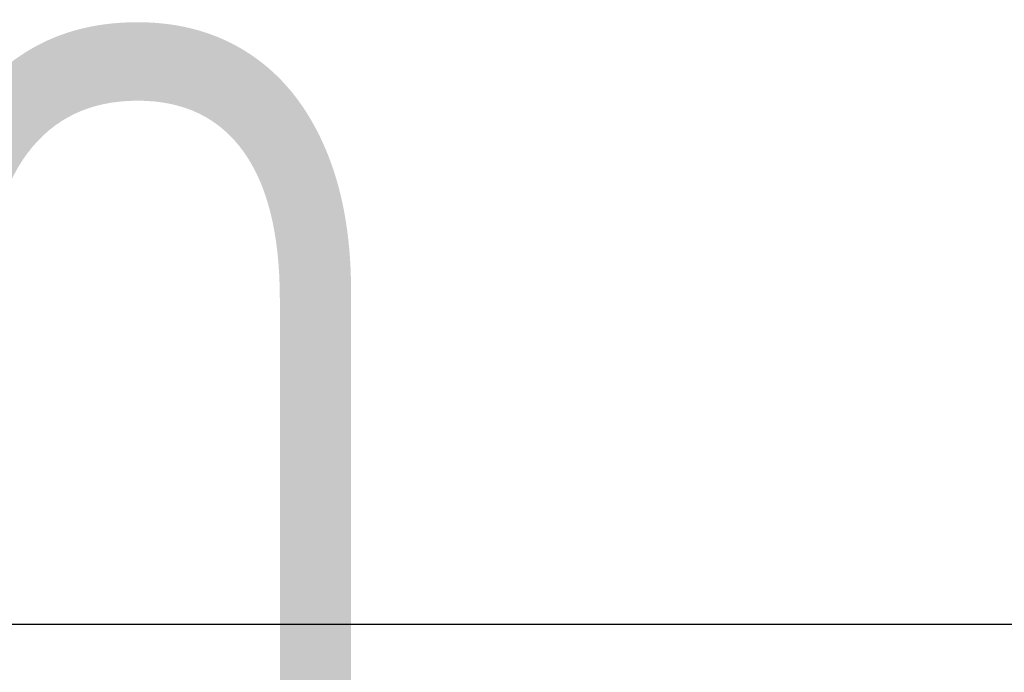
# Model space of a CAD drawing. Header units: millimetres. Extents: x -134 to 755, y -69 to 356.
# Tile 16 of 18: x 17 to 113, y 292 to 356. Entities that reach past the tile are written whole.
import ezdxf
from ezdxf.enums import TextEntityAlignment as Align

# ---------------------------------------------------------------- set-up
doc = ezdxf.new("R2018")
doc.units = ezdxf.units.MM
doc.layers.add('Кромка (ГОСТ)', color=7, linetype='Continuous', lineweight=50)
doc.layers.add('Обозначение (ГОСТ)', color=7, linetype='Continuous', lineweight=25)
doc.styles.get("Standard").update_dxf_attribs({"font": 'GOST Common Italic.ttf'})

# ---------------------------------------------------------------- blocks, each defined once
blk = doc.blocks.new('ГОСТ - Доп. графы 3')
at = {"layer": 'Обозначение (ГОСТ)', "lineweight": 30, "width": 0.8}
blk.add_attdef('ОБОЗНАЧЕНИЕ', text='', height=5, rotation=180, dxfattribs=at).set_placement((34.942, -6.968), align=Align.MIDDLE_CENTER)
blk = doc.blocks.new('Рамки ГОСТ_ граница 297x210')
at = {"layer": 'Кромка (ГОСТ)', "lineweight": 25}
blk.add_line((0, 297), (210, 297), dxfattribs=at)

msp = doc.modelspace()

# ---------------------------------------------------------------- block references
ref = msp.add_blockref('ГОСТ - Доп. графы 3', (20, 292))
lines = msp.add_mtext('\\W0.8000;UD30', dxfattribs={"layer": 'Обозначение (ГОСТ)', "insert": (54.942, 285.032), "char_height": 70.12484, "attachment_point": 1, "rotation": 180})
ref.add_attrib('ОБОЗНАЧЕНИЕ', '', (54.942, 285.032)).embed_mtext(lines)
msp.add_blockref('Рамки ГОСТ_ граница 297x210', (0, 0))

doc.saveas('drawing.dxf')
